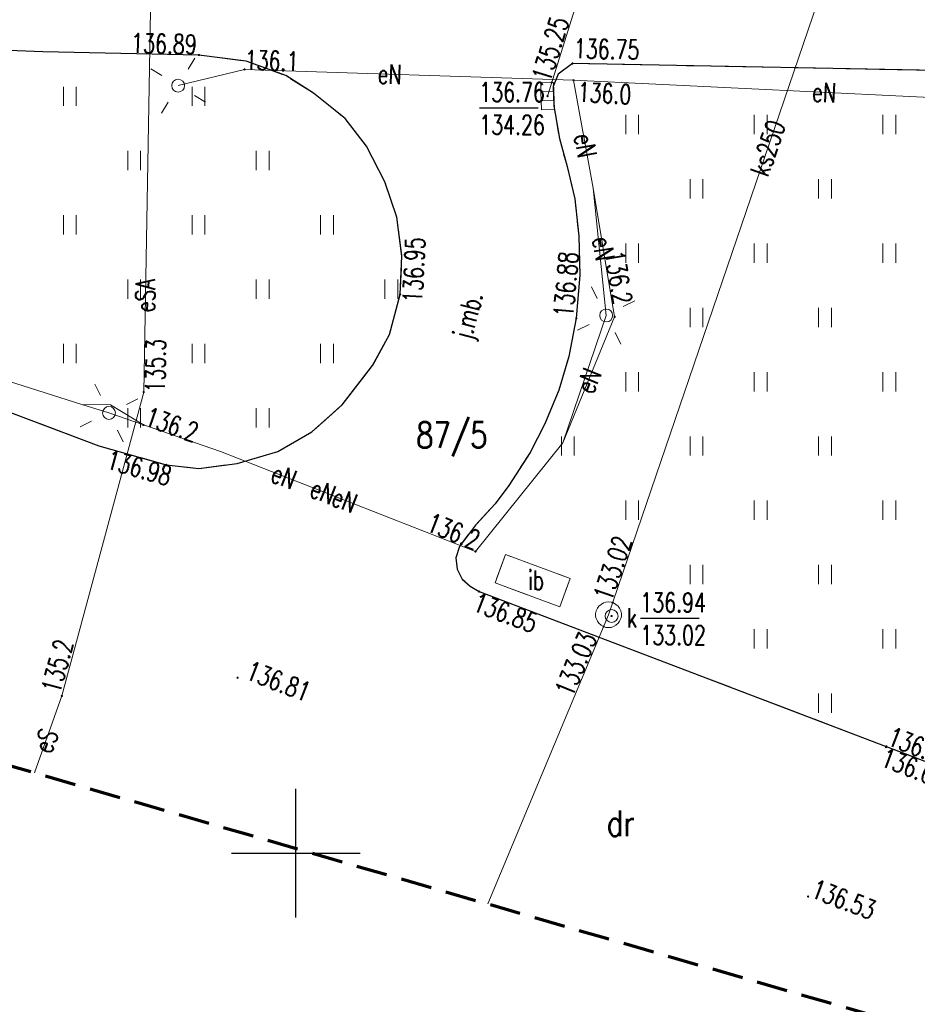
# Model space of a CAD drawing. Header units: metres. Extents: x 8438000 to 8438800, y 5890500 to 5891000.
# Tile 25 of 40: x 8438639 to 8438674, y 5890594 to 5890632. Entities that reach past the tile are written whole.
import ezdxf
from ezdxf.enums import TextEntityAlignment as Align

# ---------------------------------------------------------------- set-up
doc = ezdxf.new("R2010")
doc.units = ezdxf.units.M
doc.header["$MEASUREMENT"] = 0
for name, pattern in [('1.0_0.5', [1.5, 1, -0.5]), ('1.5_0.5', [2, 1.5, -0.5]), ('4', [1.8, 1.2, -0.6])]:
    doc.linetypes.add(name, pattern=pattern)
doc.layers.get('0').update_dxf_attribs({"color": 2, "linetype": 'CONTINUOUS', "lineweight": 5})
for name, color, linetype in [('210-oznaczenie konturu użytku gruntowego', 7, 'CONTINUOUS'), ('211-numer działki ewidencyjnej', 7, 'CONTINUOUS'), ('inna budowla', 7, 'CONTINUOUS'), ('inna budowla-Atr17', 7, 'CONTINUOUS'), ('jezdnia', 7, 'CONTINUOUS'), ('jezdnia-Atr17', 7, 'CONTINUOUS'), ('komora podziemna', 7, 'CONTINUOUS'), ('kratka ściekowa', 7, 'CONTINUOUS'), ('krawężnik', 7, 'CONTINUOUS'), ('latarnia', 7, 'CONTINUOUS'), ('pikieta sztuczna', 7, 'CONTINUOUS'), ('pikieta sztuczna-Atr2', 7, 'CONTINUOUS'), ('przewód elektroenergetyczny podziemny', 7, 'CONTINUOUS'), ('przewód elektroenergetyczny podziemny-Atr1', 7, 'CONTINUOUS'), ('przewód kanalizacyjny', 7, 'CONTINUOUS'), ('przewód kanalizacyjny-Atr1', 7, 'CONTINUOUS'), ('rzedna', 7, 'CONTINUOUS'), ('rzedna-Atr2', 7, 'CONTINUOUS'), ('rzedna-Atr3', 7, 'CONTINUOUS'), ('trawnik', 7, 'CONTINUOUS'), ('Wstawianie ramki sekcyjnej z opisem', 7, 'CONTINUOUS'), ('właz do komory lub kanału - okrągły', 7, 'CONTINUOUS'), ('właz do komory lub kanału - okrągły-Atr17', 7, 'CONTINUOUS'), ('Zakres', 7, 'CONTINUOUS')]:
    doc.layers.add(name, color=color, linetype=linetype)
doc.styles.get("Standard").update_dxf_attribs({"font": 'simplex.shx', "width": 0.75})

# ---------------------------------------------------------------- blocks, each defined once
blk = doc.blocks.new('US05')
at = {"color": 0, "linetype": 'Continuous', "lineweight": 13}
for p, q in [((-0.525, -0.25), (-0.525, 0.25)), ((-0.525, 0.25), (-0.175, 0.25)), ((-0.175, -0.25), (-0.175, 0.25)), ((-0.175, 0.25), (0.175, 0.25)), ((0.175, -0.25), (0.175, 0.25)), ((0.175, 0.25), (0.525, 0.25)), ((0.525, -0.25), (0.525, 0.25)), ((-0.525, -0.25), (-0.175, -0.25)), ((-0.175, -0.25), (0.175, -0.25)), ((0.175, -0.25), (0.525, -0.25))]:
    blk.add_line(p, q, dxfattribs=at)
blk = doc.blocks.new('PW01')
at = {"linetype": 'Continuous', "lineweight": 13}
h = blk.add_hatch(color=0, dxfattribs=at)
edge = h.paths.add_edge_path()
edge.add_arc((0, 0), 0.045, 0, 360)
blk = doc.blocks.new('SM01')
at = {"color": 0, "linetype": 'Continuous', "lineweight": 13}
for p, q in [((-0.53, 0.531), (-0.883, 0.884)), ((0.531, 0.531), (0.884, 0.884)), ((-0.53, -0.53), (-0.883, -0.883)), ((0.531, -0.53), (0.884, -0.883))]:
    blk.add_line(p, q, dxfattribs=at)
blk.add_circle((0, 0), 0.25, dxfattribs=at)
blk = doc.blocks.new('US22')
at = {"color": 0, "linetype": 'Continuous', "lineweight": 13}
blk.add_circle((0, 0), 0.25, dxfattribs=at)
blk = doc.blocks.new('TU04')
at = {"color": 0, "linetype": 'Continuous', "lineweight": 13}
for p, q in [((0, 0), (0, 0.75)), ((0.5, 0), (0.5, 0.75))]:
    blk.add_line(p, q, dxfattribs=at)
blk = doc.blocks.new('RAMKA500K')
at = {"color": 0}
for p, q in [((250, 97.5), (250, 102.5)), ((247.5, 100), (252.5, 100))]:
    blk.add_line(p, q, dxfattribs=at)

msp = doc.modelspace()

# ---------------------------------------------------------------- linework, layer by layer
at = {"layer": 'inna budowla', "color": 7, "linetype": 'Continuous', "lineweight": 18, "flags": 128}
msp.add_lwpolyline([(8438660.27, 5890609.58), (8438660.67, 5890610.68), (8438658.15, 5890611.61), (8438657.75, 5890610.51)], close=True, dxfattribs=at)
at = {"layer": 'jezdnia', "color": 7, "linetype": '1.5_0.5', "lineweight": 18, "flags": 128}
for points in [[(8438387.76, 5890698.558), (8438405.27, 5890693.02), (8438433.91, 5890683.95), (8438462.72, 5890674.82), (8438491.13, 5890665.85), (8438519.84, 5890656.79), (8438548.09, 5890647.87), (8438563.61, 5890643.05), (8438577.2, 5890639.46), (8438591.66, 5890636.38), (8438606.48, 5890633.92), (8438620.23, 5890632.36), (8438633.16, 5890631.43), (8438640.17, 5890631.17), (8438646.24, 5890631.04), (8438648.08, 5890630.8), (8438649.61, 5890630.24), (8438650.69, 5890629.56), (8438651.92, 5890628.57), (8438652.75, 5890627.49), (8438653.47, 5890626.11), (8438653.93, 5890624.73), (8438654.13, 5890623.22), (8438654.06, 5890621.73), (8438653.65, 5890620.17), (8438652.99, 5890618.96), (8438651.8, 5890617.43), (8438650.63, 5890616.38), (8438649.31, 5890615.62), (8438647.72, 5890615.15), (8438646.23, 5890614.96), (8438644.97, 5890615.1), (8438642.35, 5890615.84), (8438614.79, 5890626.24), (8438608.4, 5890628.34), (8438603.85, 5890629.56), (8438581.41, 5890634.83), (8438575.98, 5890636.25), (8438572.32, 5890637.4), (8438559.37, 5890641.54), (8438516.62, 5890655.13), (8438472.47, 5890669.09), (8438415.53, 5890687.06), (8438386.871, 5890695.608)], [(8438656.28, 5890611.04), (8438656.23, 5890611.48), (8438656.37, 5890611.93), (8438656.99, 5890612.76), (8438657.76, 5890613.58), (8438658.29, 5890614.3), (8438659.11, 5890615.58), (8438659.69, 5890616.7), (8438660.23, 5890618), (8438660.62, 5890619.32), (8438660.91, 5890620.8), (8438661.05, 5890622.48), (8438661.01, 5890623.99), (8438660.85, 5890625.44), (8438660.55, 5890626.71), (8438660.25, 5890627.79), (8438660.04, 5890629.06), (8438660.01, 5890629.82), (8438660.21, 5890630.29), (8438660.76, 5890630.71), (8438676.95, 5890630.4), (8438704.6, 5890629.72), (8438707.35, 5890629.64), (8438711.49, 5890629.53), (8438716.95, 5890629.46), (8438719.59, 5890629.28), (8438720.07, 5890629.17), (8438720.42, 5890628.92), (8438720.67, 5890628.57), (8438720.85, 5890628.17), (8438724.92, 5890615.48), (8438728.24, 5890605.993)], [(8438709.111, 5890591.36), (8438703.08, 5890592.98), (8438695.41, 5890595.61), (8438672.96, 5890604.15), (8438657.13, 5890610.17), (8438656.78, 5890610.38), (8438656.47, 5890610.66), (8438656.28, 5890611.04)]]:
    msp.add_lwpolyline(points, dxfattribs=at)
at = {"layer": 'komora podziemna', "color": 34, "linetype": 'Continuous', "lineweight": 18, "flags": 128}
msp.add_lwpolyline([(8438661.73, 5890609.02), (8438661.68, 5890609.12), (8438661.66, 5890609.22), (8438661.66, 5890609.32), (8438661.68, 5890609.42), (8438661.73, 5890609.52), (8438661.79, 5890609.6), (8438661.87, 5890609.67), (8438661.96, 5890609.73), (8438662.06, 5890609.76), (8438662.16, 5890609.77), (8438662.26, 5890609.76), (8438662.36, 5890609.73), (8438662.45, 5890609.67), (8438662.53, 5890609.6), (8438662.59, 5890609.52), (8438662.64, 5890609.42), (8438662.66, 5890609.32), (8438662.66, 5890609.22), (8438662.64, 5890609.12), (8438662.59, 5890609.02), (8438662.53, 5890608.94), (8438662.45, 5890608.87), (8438662.36, 5890608.81), (8438662.26, 5890608.78), (8438662.16, 5890608.77), (8438662.06, 5890608.78), (8438661.96, 5890608.81), (8438661.87, 5890608.87), (8438661.79, 5890608.94)], close=True, dxfattribs=at)
at = {"layer": 'krawężnik', "color": 7, "linetype": 'Continuous', "lineweight": 25, "flags": 128}
for points in [[(8438386.871, 5890695.608), (8438415.53, 5890687.06), (8438472.47, 5890669.09), (8438516.62, 5890655.13), (8438559.37, 5890641.54), (8438572.32, 5890637.4), (8438575.98, 5890636.25), (8438581.41, 5890634.83), (8438603.85, 5890629.56), (8438608.4, 5890628.34), (8438614.79, 5890626.24), (8438642.35, 5890615.84)], [(8438642.35, 5890615.84), (8438644.97, 5890615.1), (8438646.23, 5890614.96), (8438647.72, 5890615.15), (8438649.31, 5890615.62), (8438650.63, 5890616.38), (8438651.8, 5890617.43), (8438652.99, 5890618.96), (8438653.65, 5890620.17), (8438654.06, 5890621.73), (8438654.13, 5890623.22), (8438653.93, 5890624.73), (8438653.47, 5890626.11), (8438652.75, 5890627.49), (8438651.92, 5890628.57), (8438650.69, 5890629.56), (8438649.61, 5890630.24), (8438648.08, 5890630.8), (8438646.24, 5890631.04), (8438640.17, 5890631.17), (8438633.16, 5890631.43)], [(8438676.95, 5890630.4), (8438660.76, 5890630.71), (8438660.21, 5890630.29), (8438660.01, 5890629.82), (8438660.04, 5890629.06), (8438660.25, 5890627.79), (8438660.55, 5890626.71), (8438660.85, 5890625.44), (8438661.01, 5890623.99), (8438661.05, 5890622.48), (8438660.91, 5890620.8), (8438660.62, 5890619.32), (8438660.23, 5890618), (8438659.69, 5890616.7), (8438659.11, 5890615.58), (8438658.29, 5890614.3), (8438657.76, 5890613.58), (8438656.99, 5890612.76), (8438656.37, 5890611.93), (8438656.23, 5890611.48), (8438656.28, 5890611.04), (8438656.47, 5890610.66), (8438656.78, 5890610.38), (8438657.13, 5890610.17), (8438672.96, 5890604.15)], [(8438672.96, 5890604.15), (8438695.41, 5890595.61), (8438703.08, 5890592.98), (8438709.111, 5890591.36)]]:
    msp.add_lwpolyline(points, dxfattribs=at)
at = {"layer": 'przewód elektroenergetyczny podziemny', "color": 1, "linetype": 'Continuous', "lineweight": 18, "flags": 128}
for points in [[(8438547.73, 5890646.5), (8438562.37, 5890642.1), (8438576.61, 5890637.82), (8438578.17, 5890637.49), (8438590.04, 5890634.96), (8438604.49, 5890631.88), (8438605.84, 5890631.59), (8438607.1, 5890631.08), (8438636.25, 5890619.17), (8438641.68, 5890617.45), (8438642.74, 5890617.12), (8438644.08, 5890616.65), (8438647.07, 5890615.62), (8438656.99, 5890611.73), (8438660.39, 5890615.96), (8438662.07, 5890620.91), (8438661.57, 5890625.86), (8438660.8, 5890630.06), (8438648.01, 5890630.48), (8438645.43, 5890629.85)], [(8438640.91, 5890606.11), (8438644.09, 5890617.93), (8438644.39, 5890635.01)], [(8438645.43, 5890629.85), (8438648.01, 5890630.48), (8438660.8, 5890630.06), (8438676.8, 5890629.28), (8438678.39, 5890629.1), (8438680.24, 5890629.66), (8438695.02, 5890628.77), (8438696.6, 5890629.73), (8438698.73, 5890629.69), (8438704.22, 5890628.69), (8438708.24, 5890627.69), (8438712.99, 5890627.55), (8438717.97, 5890626.09), (8438721.66, 5890617.77), (8438726.842, 5890604.478)], [(8438636.25, 5890619.17), (8438641.68, 5890617.45), (8438642.8, 5890617.44), (8438644.08, 5890616.65), (8438647.07, 5890615.62), (8438656.99, 5890611.73), (8438660.39, 5890615.96), (8438662.4, 5890620.86), (8438661.57, 5890625.86), (8438660.8, 5890630.06), (8438676.8, 5890629.28), (8438678.39, 5890628.79), (8438680.24, 5890629.66), (8438695.02, 5890628.77), (8438696.6, 5890629.73), (8438698.73, 5890629.69), (8438700.32, 5890628.96), (8438701.3, 5890628.67), (8438703.2, 5890625.66), (8438706.37, 5890620.4), (8438706.92, 5890620.67), (8438707.22, 5890620.81)], [(8438707.58, 5890619.68), (8438706.92, 5890620.67), (8438706.37, 5890620.4), (8438703.2, 5890625.66), (8438701.3, 5890628.67), (8438700.32, 5890628.96), (8438698.73, 5890629.69), (8438696.6, 5890629.73), (8438695.02, 5890628.77), (8438680.24, 5890629.66), (8438678.39, 5890628.79), (8438676.8, 5890629.28), (8438660.8, 5890630.06), (8438661.57, 5890625.86), (8438662.4, 5890620.86), (8438660.39, 5890615.96), (8438656.99, 5890611.73), (8438647.07, 5890615.62), (8438644.08, 5890616.65), (8438642.8, 5890617.44), (8438641.68, 5890617.45), (8438636.25, 5890619.17)], [(8438640.91, 5890606.11), (8438639.849, 5890603.126)], [(8438639.849, 5890603.126), (8438640.91, 5890606.11)]]:
    msp.add_lwpolyline(points, dxfattribs=at)
at = {"layer": 'przewód kanalizacyjny', "color": 34, "linetype": 'Continuous', "lineweight": 18, "flags": 128}
for points in [[(8438662.16, 5890609.27), (8438674.54, 5890645.56)], [(8438663.9, 5890642.59), (8438659.79, 5890629.44)], [(8438657.465, 5890598.025), (8438662.16, 5890609.27)]]:
    msp.add_lwpolyline(points, dxfattribs=at)
at = {"layer": 'rzedna-Atr2', "color": 7, "flags": 128}
for points in [[(8438657.14, 5890628.99), (8438659.423, 5890628.99)], [(8438663.4, 5890609.14), (8438665.679, 5890609.14)]]:
    msp.add_lwpolyline(points, dxfattribs=at)
at = {"layer": 'trawnik', "color": 7, "linetype": '1.0_0.5', "lineweight": 18, "flags": 128}
for points in [[(8438405.27, 5890693.02), (8438433.91, 5890683.95), (8438462.72, 5890674.82), (8438491.13, 5890665.85), (8438519.84, 5890656.79), (8438548.09, 5890647.87), (8438563.61, 5890643.05), (8438577.2, 5890639.46), (8438591.66, 5890636.38), (8438606.48, 5890633.92), (8438620.23, 5890632.36), (8438633.16, 5890631.43), (8438640.17, 5890631.17), (8438646.24, 5890631.04), (8438648.08, 5890630.8), (8438649.61, 5890630.24), (8438650.69, 5890629.56), (8438651.92, 5890628.57), (8438652.75, 5890627.49), (8438653.47, 5890626.11), (8438653.93, 5890624.73), (8438654.13, 5890623.22), (8438654.06, 5890621.73), (8438653.65, 5890620.17), (8438652.99, 5890618.96), (8438651.8, 5890617.43), (8438650.63, 5890616.38), (8438649.31, 5890615.62), (8438647.72, 5890615.15), (8438646.23, 5890614.96), (8438644.97, 5890615.1), (8438642.35, 5890615.84), (8438614.79, 5890626.24), (8438608.4, 5890628.34), (8438603.85, 5890629.56), (8438581.41, 5890634.83), (8438575.98, 5890636.25), (8438572.32, 5890637.4), (8438559.37, 5890641.54), (8438516.62, 5890655.13), (8438472.47, 5890669.09), (8438415.53, 5890687.06), (8438386.87, 5890695.61), (8438387.76, 5890698.56)], [(8438676.95, 5890630.4), (8438704.6, 5890629.72), (8438705.95, 5890626.08), (8438706.69, 5890624.27), (8438708.02, 5890621.6), (8438716.33, 5890606.65), (8438720.8, 5890598.66), (8438713.02, 5890592.95), (8438712.52, 5890592.66), (8438710.79, 5890591.84), (8438710.25, 5890591.65), (8438709.11, 5890591.36), (8438703.08, 5890592.98), (8438695.41, 5890595.61), (8438672.96, 5890604.15), (8438657.13, 5890610.17), (8438656.78, 5890610.38), (8438656.47, 5890610.66), (8438656.28, 5890611.04), (8438656.23, 5890611.48), (8438656.37, 5890611.93), (8438656.99, 5890612.76), (8438657.76, 5890613.58), (8438658.29, 5890614.3), (8438659.11, 5890615.58), (8438659.69, 5890616.7), (8438660.23, 5890618), (8438660.62, 5890619.32), (8438660.91, 5890620.8), (8438661.05, 5890622.48), (8438661.01, 5890623.99), (8438660.85, 5890625.44), (8438660.55, 5890626.71), (8438660.25, 5890627.79), (8438660.04, 5890629.06), (8438660.01, 5890629.82), (8438660.21, 5890630.29), (8438660.76, 5890630.71)], [(8438658.15, 5890611.61), (8438657.75, 5890610.51), (8438660.27, 5890609.58), (8438660.67, 5890610.68)]]:
    msp.add_lwpolyline(points, close=True, dxfattribs=at)
at = {"layer": 'Zakres', "color": 3, "linetype": '4', "lineweight": 70, "flags": 128}
msp.add_lwpolyline([(8438508.15, 5890636.94), (8438534.87, 5890634.2), (8438548.23, 5890629.66), (8438683.24, 5890590.56), (8438683.52, 5890590.48), (8438684.45, 5890590.26), (8438684.73, 5890590.2), (8438696.09, 5890588.65), (8438696.67, 5890588.63), (8438698.57, 5890588.74), (8438699.14, 5890588.82), (8438710.25, 5890591.65), (8438710.79, 5890591.84), (8438712.52, 5890592.66), (8438713.02, 5890592.95), (8438722.26, 5890599.73), (8438722.48, 5890599.91), (8438723.2, 5890600.55), (8438723.4, 5890600.75), (8438740.33, 5890619.09), (8438740.54, 5890619.35), (8438741.19, 5890620.23), (8438741.37, 5890620.51), (8438747.94, 5890631.84), (8438748.21, 5890632.44), (8438748.87, 5890634.52), (8438748.99, 5890635.17), (8438750.11, 5890648.22), (8438750.12, 5890648.55), (8438750.09, 5890649.64), (8438750.07, 5890649.97), (8438745.48, 5890683.84), (8438745.46, 5890683.96), (8438745.39, 5890684.36), (8438745.36, 5890684.48), (8438744.33, 5890689.19), (8438744.31, 5890689.3), (8438744.2, 5890689.69), (8438744.17, 5890689.81), (8438725.48, 5890751.19), (8438725.37, 5890751.49), (8438724.95, 5890752.48), (8438724.81, 5890752.77), (8438718.55, 5890763.94), (8438718.18, 5890764.46), (8438716.76, 5890766.06), (8438716.28, 5890766.49), (8438705.94, 5890774.04), (8438705.38, 5890774.36), (8438703.43, 5890775.22), (8438702.81, 5890775.41), (8438690.26, 5890777.96), (8438689.62, 5890778.02), (8438687.49, 5890777.98), (8438686.85, 5890777.91), (8438674.38, 5890774.98), (8438674.07, 5890774.89), (8438673.06, 5890774.54), (8438672.76, 5890774.42), (8438548.58, 5890715.16), (8438548.23, 5890714.95), (8438547.09, 5890714.2), (8438404.79, 5890755.12), (8438380.54, 5890674.58)], close=True, dxfattribs=at)

# ---------------------------------------------------------------- block references
at = {"layer": 'kratka ściekowa', "color": 34, "linetype": 'Continuous', "lineweight": 18, "rotation": 91.753}
msp.add_blockref('US05', (8438659.79, 5890629.44), dxfattribs=at)
at = {"layer": 'latarnia', "color": 7, "linetype": 'Continuous', "lineweight": 18}
for p, rotation in [((8438645.43, 5890629.85), 13.7), ((8438662.07, 5890620.91), 252.387), ((8438642.74, 5890617.12), 340.884)]:
    msp.add_blockref('SM01', p, dxfattribs=dict(at, rotation=rotation))
at = {"layer": 'pikieta sztuczna', "color": 7, "linetype": 'Continuous', "lineweight": 13}
for p in [(8438646.24, 5890631.04), (8438660.76, 5890630.71), (8438654.06, 5890621.73), (8438660.91, 5890620.8), (8438644.97, 5890615.1), (8438657.13, 5890610.17), (8438647.74, 5890606.82), (8438672.95, 5890604.12), (8438672.96, 5890604.15), (8438669.92, 5890598.31)]:
    msp.add_blockref('PW01', p, dxfattribs=at)
at = {"layer": 'rzedna', "color": 1, "linetype": 'Continuous', "lineweight": 18}
for p in [(8438648.01, 5890630.48), (8438660.8, 5890630.06), (8438662.4, 5890620.86), (8438644.09, 5890617.93), (8438644.08, 5890616.65), (8438656.99, 5890611.73), (8438640.91, 5890606.11)]:
    msp.add_blockref('PW01', p, dxfattribs=at)
at = {"layer": 'rzedna', "color": 34, "linetype": 'Continuous', "lineweight": 18}
for p in [(8438659.95, 5890629.97), (8438659.79, 5890629.44)]:
    msp.add_blockref('PW01', p, dxfattribs=at)
at = {"layer": 'rzedna', "color": 32, "linetype": 'Continuous', "lineweight": 18}
for p in [(8438662.32, 5890609.74), (8438661.97, 5890608.81)]:
    msp.add_blockref('PW01', p, dxfattribs=at)
at = {"layer": 'rzedna', "color": 7, "linetype": 'Continuous', "lineweight": 18}
msp.add_blockref('PW01', (8438662.28, 5890609.22), dxfattribs=at)
at = {"layer": 'trawnik', "color": 7, "linetype": 'Continuous', "lineweight": 18}
for p in [(8438640.969, 5890629.059), (8438645.969, 5890629.059), (8438662.829, 5890627.959), (8438667.829, 5890627.959), (8438672.829, 5890627.959), (8438643.469, 5890626.559), (8438648.469, 5890626.559), (8438665.329, 5890625.459), (8438670.329, 5890625.459), (8438640.969, 5890624.059), (8438645.969, 5890624.059), (8438650.969, 5890624.059), (8438662.829, 5890622.959), (8438667.829, 5890622.959), (8438672.829, 5890622.959), (8438643.469, 5890621.559), (8438648.469, 5890621.559), (8438653.469, 5890621.559), (8438665.329, 5890620.459), (8438670.329, 5890620.459), (8438640.969, 5890619.059), (8438645.969, 5890619.059), (8438650.969, 5890619.059), (8438662.829, 5890617.959), (8438667.829, 5890617.959), (8438672.829, 5890617.959), (8438643.469, 5890616.559), (8438648.469, 5890616.559), (8438660.329, 5890615.459), (8438665.329, 5890615.459), (8438670.329, 5890615.459), (8438662.829, 5890612.959), (8438667.829, 5890612.959), (8438672.829, 5890612.959), (8438665.329, 5890610.459), (8438670.329, 5890610.459), (8438667.829, 5890607.959), (8438672.829, 5890607.959), (8438670.329, 5890605.459)]:
    msp.add_blockref('TU04', p, dxfattribs=at)
at = {"layer": 'Wstawianie ramki sekcyjnej z opisem', "color": 7, "linetype": 'Continuous', "lineweight": 13}
msp.add_blockref('RAMKA500K', (8438400, 5890500), dxfattribs=at)
at = {"layer": 'właz do komory lub kanału - okrągły', "color": 7, "linetype": 'Continuous', "lineweight": 18}
msp.add_blockref('US22', (8438662.28, 5890609.22), dxfattribs=at)

# ---------------------------------------------------------------- texts
at = {"layer": '210-oznaczenie konturu użytku gruntowego', "color": 3, "linetype": 'Continuous', "lineweight": 18, "width": 0.79}
msp.add_text('dr', height=1, dxfattribs=at).set_placement((8438662.09, 5890600.66))
at = {"layer": '211-numer działki ewidencyjnej', "color": 3, "linetype": 'Continuous', "lineweight": 18, "width": 0.79}
msp.add_text('87/5', height=1, dxfattribs=at).set_placement((8438654.68, 5890616.76), align=Align.TOP_LEFT)
at = {"layer": 'inna budowla-Atr17', "color": 7, "width": 0.72}
msp.add_text('ib', height=0.75, dxfattribs=at).set_placement((8438659.03, 5890610.24))
at = {"layer": 'jezdnia-Atr17', "color": 7, "width": 0.72}
msp.add_text('j.mb.', height=0.75, rotation=75.274, dxfattribs=at).set_placement((8438656.82, 5890619.93))
msp.add_text('j.mb.', height=0.75, rotation=75.274, dxfattribs=at).set_placement((8438656.82, 5890619.93))
msp.add_text('j.mb.', height=0.75, rotation=75.274, dxfattribs=at).set_placement((8438656.82, 5890619.93))
msp.add_text('j.mb.', height=0.75, rotation=75.274, dxfattribs=at).set_placement((8438656.82, 5890619.93))
msp.add_text('j.mb.', height=0.75, rotation=75.274, dxfattribs=at).set_placement((8438656.82, 5890619.93))
msp.add_text('j.mb.', height=0.75, rotation=75.274, dxfattribs=at).set_placement((8438656.82, 5890619.93))
msp.add_text('j.mb.', height=0.75, rotation=75.274, dxfattribs=at).set_placement((8438656.82, 5890619.93))
msp.add_text('j.mb.', height=0.75, rotation=75.274, dxfattribs=at).set_placement((8438656.82, 5890619.93))
msp.add_text('j.mb.', height=0.75, rotation=75.274, dxfattribs=at).set_placement((8438656.82, 5890619.93))
msp.add_text('j.mb.', height=0.75, rotation=75.274, dxfattribs=at).set_placement((8438656.82, 5890619.93))
msp.add_text('j.mb.', height=0.75, rotation=75.274, dxfattribs=at).set_placement((8438656.82, 5890619.93))
msp.add_text('j.mb.', height=0.75, rotation=75.274, dxfattribs=at).set_placement((8438656.82, 5890619.93))
at = {"layer": 'pikieta sztuczna-Atr2', "color": 7, "width": 0.72}
for s, rotation, p in [('136.89', 358.773, (8438643.6, 5890631.13)), ('136.75', 358.903, (8438660.81, 5890630.92)), ('136.88', 85.236, (8438660.78, 5890620.82)), ('136.98', 344.228, (8438642.59, 5890614.97)), ('136.85', 339.178, (8438656.83, 5890609.45)), ('136.81', 338.748, (8438648.01, 5890606.79)), ('136.78', 339.173, (8438672.95, 5890604.22)), ('136.67', 339.173, (8438672.69, 5890603.41)), ('136.53', 339.173, (8438669.98, 5890598.3))]:
    msp.add_text(s, height=0.75, rotation=rotation, dxfattribs=at).set_placement(p)
msp.add_text('136.95', height=0.75, rotation=87.31, dxfattribs=at).set_placement((8438654.28, 5890623.97), align=Align.TOP_RIGHT)
at = {"layer": 'przewód elektroenergetyczny podziemny-Atr1', "color": 1, "width": 0.72}
for s, rotation, p in [('eN', 358.119, (8438653.19, 5890630.31)), ('eN', 357.209, (8438670.08, 5890629.61)), ('eN', 280.388, (8438661.18, 5890627.97)), ('eN', 279.425, (8438661.89, 5890623.96)), ('eSA', 88.994, (8438644.14, 5890621.04)), ('eN', 67.696, (8438661.21, 5890617.95)), ('eN', 338.588, (8438649.11, 5890614.82)), ('eN', 338.588, (8438650.62, 5890614.23)), ('eN', 338.588, (8438651.47, 5890613.9)), ('eS', 70.427, (8438640.14, 5890603.95))]:
    msp.add_text(s, height=0.75, rotation=rotation, dxfattribs=at).set_placement(p, align=Align.MIDDLE_LEFT)
at = {"layer": 'przewód kanalizacyjny-Atr1', "color": 34, "width": 0.72}
msp.add_text('ks250', height=0.75, rotation=71.163, dxfattribs=at).set_placement((8438668, 5890626.39), align=Align.MIDDLE_LEFT)
at = {"layer": 'rzedna-Atr2', "color": 7, "width": 0.72}
for s, rotation, p in [('135.25', 72.643, (8438659.88, 5890629.95)), ('136.1', 358.119, (8438648.01, 5890630.48)), ('136.0', 357.209, (8438660.95, 5890629.23)), ('135.3', 88.994, (8438644.91, 5890617.91)), ('136.2', 340.992, (8438644.08, 5890616.65)), ('133.02', 71.163, (8438662.27, 5890609.75)), ('135.2', 74.942, (8438640.83, 5890606.17))]:
    msp.add_text(s, height=0.75, rotation=rotation, dxfattribs=at).set_placement(p)
for s, p in [('136.76', (8438657.14, 5890628.998)), ('136.94', (8438663.4, 5890609.147))]:
    msp.add_text(s, height=0.75, dxfattribs=at).set_placement(p, align=Align.BOTTOM_LEFT)
for s, rotation, p in [('136.2', 279.425, (8438662.35, 5890621.3)), ('136.2', 338.24, (8438656.96, 5890611.78)), ('133.03', 67.337, (8438661.73, 5890608.38))]:
    msp.add_text(s, height=0.75, rotation=rotation, dxfattribs=at).set_placement(p, align=Align.RIGHT)
at = {"layer": 'rzedna-Atr3', "color": 7, "width": 0.72}
for s, p in [('134.26', (8438657.14, 5890627.723)), ('133.02', (8438663.4, 5890607.872))]:
    msp.add_text(s, height=0.75, dxfattribs=at).set_placement(p, align=Align.BOTTOM_LEFT)
at = {"layer": 'właz do komory lub kanału - okrągły-Atr17', "color": 7, "width": 0.72}
msp.add_text('k', height=0.75, dxfattribs=at).set_placement((8438662.87, 5890608.78))

doc.saveas('drawing.dxf')
